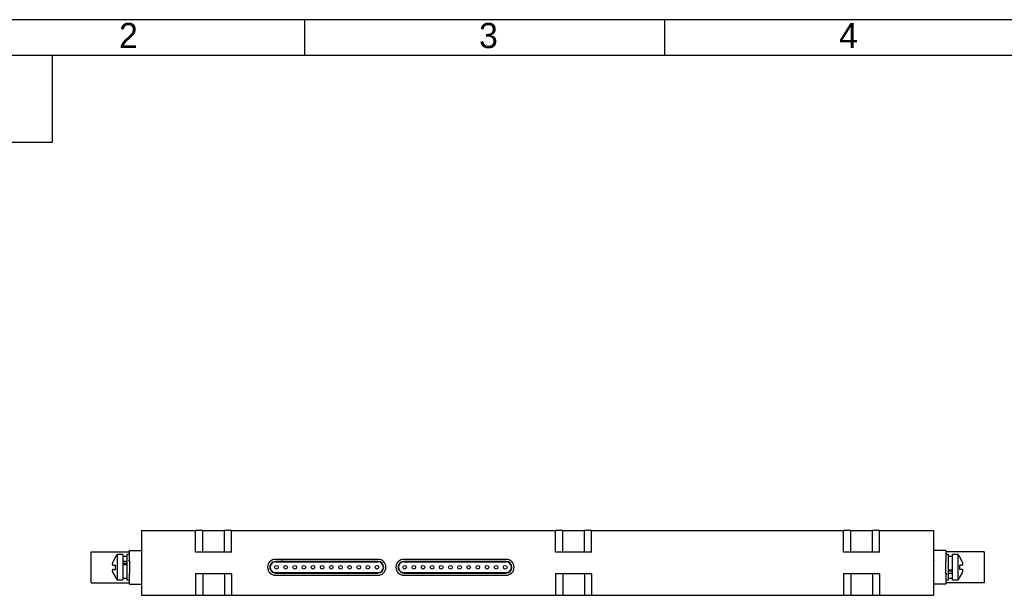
# Model space of a CAD drawing. Header units: millimetres. Extents: x 0 to 420, y 0 to 297.
# Tile 6 of 7: x 80 to 217, y 217 to 297. Entities that reach past the tile are written whole.
import ezdxf

# ---------------------------------------------------------------- set-up
doc = ezdxf.new("R2010")
doc.units = ezdxf.units.MM
for name, color, linetype in [('10', 7, 'Continuous'), ('5', 7, 'Continuous'), ('9', 7, 'Continuous')]:
    doc.layers.add(name, color=color, linetype=linetype)
doc.styles.add('SLDTEXTSTYLE1', font='txt')

msp = doc.modelspace()

# ---------------------------------------------------------------- linework, layer by layer
at = {"color": 7, "linetype": 'Continuous', "lineweight": 25}
for p, q in [((97.37, 226.004), (97.37, 217.004)), ((97.37, 226.004), (104.87, 226.004)), ((104.87, 223.004), (104.87, 226.004)), ((105.87, 226.004), (104.87, 226.004)), ((105.87, 223.004), (105.87, 226.004)), ((105.87, 226.004), (108.87, 226.004)), ((108.87, 223.004), (108.87, 226.004)), ((109.87, 226.004), (108.87, 226.004)), ((109.87, 223.004), (109.87, 226.004)), ((109.87, 226.004), (154.87, 226.004)), ((109.87, 223.004), (109.87, 226.004)), ((109.87, 226.004), (109.87, 226.004)), ((154.87, 223.004), (154.87, 226.004)), ((155.87, 226.004), (154.87, 226.004)), ((155.87, 223.004), (155.87, 226.004)), ((155.87, 226.004), (158.87, 226.004)), ((158.87, 223.004), (158.87, 226.004)), ((159.87, 226.004), (158.87, 226.004)), ((159.87, 223.004), (159.87, 226.004)), ((159.87, 226.004), (194.87, 226.004)), ((159.87, 223.004), (159.87, 226.004)), ((159.87, 226.004), (159.87, 226.004)), ((194.87, 223.004), (194.87, 226.004)), ((195.87, 226.004), (194.87, 226.004)), ((195.87, 223.004), (195.87, 226.004)), ((195.87, 226.004), (198.87, 226.004)), ((198.87, 223.004), (198.87, 226.004)), ((199.87, 226.004), (198.87, 226.004)), ((199.87, 223.004), (199.87, 226.004)), ((199.87, 226.004), (207.37, 226.004)), ((199.87, 223.004), (199.87, 226.004)), ((199.87, 226.004), (199.87, 226.004)), ((207.37, 226.004), (207.37, 217.004)), ((90.37, 223.054), (95.67, 223.054)), ((90.37, 218.754), (90.37, 223.054)), ((95.67, 221.733), (95.67, 223.254)), ((95.67, 223.254), (97.37, 223.254)), ((109.87, 223.004), (104.87, 223.004)), ((109.87, 223.004), (109.87, 223.004)), ((159.87, 223.004), (154.87, 223.004)), ((159.87, 223.004), (159.87, 223.004)), ((199.87, 223.004), (194.87, 223.004)), ((199.87, 223.004), (199.87, 223.004)), ((209.07, 223.254), (207.37, 223.254)), ((209.07, 223.254), (209.07, 221.736)), ((214.37, 223.054), (209.07, 223.054)), ((214.37, 223.054), (214.37, 218.754)), ((93.732, 222.287), (93.409, 221.704)), ((94.77, 222.654), (93.97, 222.654)), ((93.97, 222.654), (93.97, 219.154)), ((94.77, 222.654), (94.77, 219.154)), ((95.32, 222.404), (94.77, 222.404)), ((94.77, 221.748), (95.32, 221.748)), ((95.67, 222.654), (95.32, 222.654)), ((95.32, 222.654), (95.32, 219.154)), ((95.67, 221.748), (95.67, 220.071)), ((95.724, 221.731), (95.719, 221.724)), ((130.198, 222.003), (115.978, 222.004)), ((130.209, 221.704), (115.978, 221.704)), ((115.978, 221.654), (130.198, 221.654)), ((148.003, 222.003), (133.783, 222.004)), ((148.014, 221.704), (133.783, 221.704)), ((133.783, 221.654), (148.003, 221.654)), ((209.03, 221.9), (209.022, 221.886)), ((209.42, 222.654), (209.07, 222.654)), ((209.07, 220.059), (209.07, 221.736)), ((209.42, 219.154), (209.42, 222.654)), ((209.97, 222.404), (209.42, 222.404)), ((210.77, 222.654), (209.97, 222.654)), ((209.97, 219.154), (209.97, 222.654)), ((210.77, 219.154), (210.77, 222.654)), ((211.008, 222.287), (211.009, 222.288)), ((211.331, 221.704), (211.008, 222.287)), ((93.409, 221.204), (93.732, 221.204)), ((93.409, 220.604), (93.732, 220.604)), ((94.77, 221.467), (95.32, 221.467)), ((95.32, 221.247), (94.77, 221.247)), ((209.42, 220.56), (209.97, 220.56)), ((209.97, 220.34), (209.42, 220.34)), ((211.331, 221.204), (211.008, 221.204)), ((211.331, 220.604), (211.008, 220.604)), ((93.409, 220.104), (93.732, 219.52)), ((93.732, 219.52), (93.731, 219.519)), ((93.97, 219.154), (94.77, 219.154)), ((94.77, 219.404), (95.32, 219.404)), ((95.32, 219.154), (95.67, 219.154)), ((95.67, 218.554), (95.67, 220.071)), ((95.71, 219.907), (95.718, 219.921)), ((109.87, 220.004), (104.87, 220.004)), ((104.87, 220.004), (104.87, 217.004)), ((105.87, 220.004), (105.87, 217.004)), ((108.87, 220.004), (108.87, 217.004)), ((109.87, 220.004), (109.87, 217.004)), ((109.87, 220.004), (109.87, 217.004)), ((109.87, 220.004), (109.87, 220.004)), ((115.978, 220.154), (130.198, 220.154)), ((115.978, 220.104), (130.198, 220.104)), ((115.978, 219.804), (130.198, 219.803)), ((133.783, 220.154), (148.003, 220.154)), ((133.783, 220.104), (148.003, 220.104)), ((133.783, 219.804), (148.003, 219.803)), ((159.87, 220.004), (154.87, 220.004)), ((154.87, 220.004), (154.87, 217.004)), ((155.87, 220.004), (155.87, 217.004)), ((158.87, 220.004), (158.87, 217.004)), ((159.87, 220.004), (159.87, 217.004)), ((159.87, 220.004), (159.87, 217.004)), ((159.87, 220.004), (159.87, 220.004)), ((199.87, 220.004), (194.87, 220.004)), ((194.87, 220.004), (194.87, 217.004)), ((195.87, 220.004), (195.87, 217.004)), ((198.87, 220.004), (198.87, 217.004)), ((199.87, 220.004), (199.87, 217.004)), ((199.87, 220.004), (199.87, 217.004)), ((199.87, 220.004), (199.87, 220.004)), ((209.016, 220.076), (209.021, 220.083)), ((209.07, 220.074), (209.07, 218.554)), ((209.07, 219.154), (209.42, 219.154)), ((209.97, 220.059), (209.42, 220.059)), ((209.42, 219.404), (209.97, 219.404)), ((209.97, 219.154), (210.77, 219.154)), ((211.008, 219.52), (211.331, 220.104)), ((90.37, 218.754), (95.67, 218.754)), ((95.67, 218.554), (97.37, 218.554)), ((209.07, 218.554), (207.37, 218.554)), ((214.37, 218.754), (209.07, 218.754)), ((97.37, 217.004), (104.87, 217.004)), ((104.87, 217.004), (105.87, 217.004)), ((105.87, 217.004), (108.87, 217.004)), ((108.87, 217.004), (109.87, 217.004)), ((109.87, 217.004), (154.87, 217.004)), ((109.87, 217.004), (109.87, 217.004)), ((154.87, 217.004), (155.87, 217.004)), ((155.87, 217.004), (158.87, 217.004)), ((158.87, 217.004), (159.87, 217.004)), ((159.87, 217.004), (194.87, 217.004)), ((159.87, 217.004), (159.87, 217.004)), ((194.87, 217.004), (195.87, 217.004)), ((195.87, 217.004), (198.87, 217.004)), ((198.87, 217.004), (199.87, 217.004)), ((199.87, 217.004), (207.37, 217.004)), ((199.87, 217.004), (199.87, 217.004))]:
    msp.add_line(p, q, dxfattribs=at)
for centre in [(116.103, 220.904), (117.373, 220.904), (118.643, 220.904), (119.913, 220.904), (121.183, 220.904), (122.453, 220.904), (123.723, 220.904), (124.993, 220.904), (126.263, 220.904), (127.533, 220.904), (128.803, 220.904), (130.073, 220.904), (133.908, 220.904), (135.178, 220.904), (136.448, 220.904), (137.718, 220.904), (138.988, 220.904), (140.258, 220.904), (141.528, 220.904), (142.798, 220.904), (144.068, 220.904), (145.338, 220.904), (146.608, 220.904), (147.878, 220.904)]:
    msp.add_circle(centre, 0.25, dxfattribs=at)
for centre, radius, start, end in [((98.296, 219.322), 5.46, 142.40156, 146.97349), ((115.978, 220.904), 1.1, 89.99973, 269.99973), ((115.978, 220.904), 0.8, 89.99962, 270.00038), ((115.978, 220.904), 0.75, 90.00027, 270.00027), ((130.198, 220.903), 1.1, 269.99973, 89.99973), ((130.198, 220.904), 0.8, 270.00193, 89.25172), ((130.198, 220.904), 0.75, 270.00027, 90.00027), ((133.783, 220.904), 1.1, 89.99973, 269.99973), ((133.783, 220.904), 0.8, 89.99962, 270.00038), ((133.783, 220.904), 0.75, 90.00027, 270.00027), ((148.003, 220.903), 1.1, 269.99973, 89.99973), ((148.003, 220.904), 0.8, 270.00193, 89.25172), ((148.003, 220.904), 0.75, 270.00027, 90.00027), ((206.444, 219.322), 5.46, 32.9874, 37.59844), ((98.296, 222.485), 5.46, 212.9874, 217.59844), ((206.444, 222.485), 5.46, 322.40156, 326.97349)]:
    msp.add_arc(centre, radius, start, end, dxfattribs=at)
for points, knots in [([(93.409, 221.704), (93.386, 221.65), (93.343, 221.551), (93.305, 221.413), (93.302, 221.307), (93.33, 221.236), (93.37, 221.207), (93.399, 221.204), (93.409, 221.204)], [0, 0, 0, 0, 0.2138622, 0.3936336, 0.574217, 0.736903, 0.9120015, 1, 1, 1, 1]), ([(93.731, 222.288), (93.726, 222.291), (93.721, 222.294), (93.731, 222.288), (93.732, 222.287)], [0, 0, 0, 0, 0.9174165, 1, 1, 1, 1]), ([(95.651, 221.727), (95.634, 221.756), (95.604, 221.809), (95.573, 221.862), (95.559, 221.886)], [0, 0, 0, 0, 0.54533375, 1, 1, 1, 1]), ([(95.727, 221.731), (95.713, 221.731), (95.687, 221.732), (95.662, 221.731), (95.649, 221.731)], [0, 0, 0, 0, 0.5099963, 1, 1, 1, 1]), ([(97.37, 221.833), (97.366, 221.825), (97.346, 221.792), (97.326, 221.758), (97.311, 221.731)], [0, 0, 0, 0, 0.2222734, 1, 1, 1, 1]), ([(116.751, 222.004), (116.754, 222.004), (116.771, 222.004), (116.849, 222.004), (116.99, 222.004), (117.055, 222.004)], [0, 0, 0, 0, 0.0757779, 0.575634, 1, 1, 1, 1]), ([(207.435, 221.886), (207.421, 221.862), (207.399, 221.825), (207.378, 221.788), (207.37, 221.775)], [0, 0, 0, 0, 0.6476939, 1, 1, 1, 1]), ([(211.331, 221.204), (211.354, 221.208), (211.397, 221.217), (211.435, 221.288), (211.438, 221.388), (211.41, 221.51), (211.37, 221.617), (211.341, 221.682), (211.331, 221.704)], [0, 0, 0, 0, 0.2138622, 0.3936336, 0.574217, 0.736903, 0.9120015, 1, 1, 1, 1]), ([(93.409, 220.604), (93.386, 220.599), (93.343, 220.59), (93.305, 220.519), (93.302, 220.419), (93.33, 220.297), (93.37, 220.191), (93.399, 220.125), (93.409, 220.104)], [0, 0, 0, 0, 0.2138622, 0.3936336, 0.574217, 0.736903, 0.9120015, 1, 1, 1, 1]), ([(93.732, 221.204), (93.722, 221.011), (93.712, 220.81), (93.731, 220.612), (93.732, 220.604)], [0, 0, 0, 0, 0.9587009, 1, 1, 1, 1]), ([(211.008, 220.604), (211.018, 220.796), (211.028, 220.997), (211.009, 221.195), (211.008, 221.204)], [0, 0, 0, 0, 0.9587009, 1, 1, 1, 1]), ([(211.331, 220.104), (211.354, 220.157), (211.397, 220.256), (211.435, 220.394), (211.438, 220.5), (211.41, 220.571), (211.37, 220.6), (211.341, 220.603), (211.331, 220.604)], [0, 0, 0, 0, 0.2138622, 0.3936336, 0.574217, 0.736903, 0.9120015, 1, 1, 1, 1]), ([(97.305, 219.921), (97.319, 219.945), (97.341, 219.982), (97.362, 220.019), (97.37, 220.032)], [0, 0, 0, 0, 0.6476939, 1, 1, 1, 1]), ([(207.37, 219.974), (207.374, 219.982), (207.394, 220.015), (207.414, 220.049), (207.429, 220.076)], [0, 0, 0, 0, 0.2222734, 1, 1, 1, 1]), ([(209.013, 220.076), (209.027, 220.076), (209.053, 220.076), (209.078, 220.076), (209.091, 220.076)], [0, 0, 0, 0, 0.5099963, 1, 1, 1, 1]), ([(209.089, 220.08), (209.106, 220.051), (209.136, 219.998), (209.167, 219.945), (209.181, 219.921)], [0, 0, 0, 0, 0.54533375, 1, 1, 1, 1]), ([(211.009, 219.519), (211.014, 219.516), (211.019, 219.513), (211.009, 219.519), (211.008, 219.52)], [0, 0, 0, 0, 0.9174165, 1, 1, 1, 1])]:
    msp.add_open_spline(points, degree=3, knots=knots, dxfattribs=at)
at = {"layer": '5'}
for p, q in [((120, 297), (120, 292)), ((170, 297), (170, 292))]:
    msp.add_line(p, q, dxfattribs=at)
at = {"layer": '5', "color": 7, "lineweight": 25}
for p, q in [((415, 292), (25, 292)), ((85, 280), (85, 292)), ((25, 280), (85, 280))]:
    msp.add_line(p, q, dxfattribs=at)
at = {"layer": '9', "color": 7}
msp.add_line((420, 297), (0, 297), dxfattribs=at)

# ---------------------------------------------------------------- texts
at = {"layer": '10', "char_height": 3.5, "attachment_point": 2, "style": 'SLDTEXTSTYLE1'}
for s, insert in [('2', (95.544, 296.552)), ('3', (145.544, 296.552)), ('4', (195.544, 296.552))]:
    msp.add_mtext(s, dxfattribs=dict(at, insert=insert))

doc.saveas('drawing.dxf')
